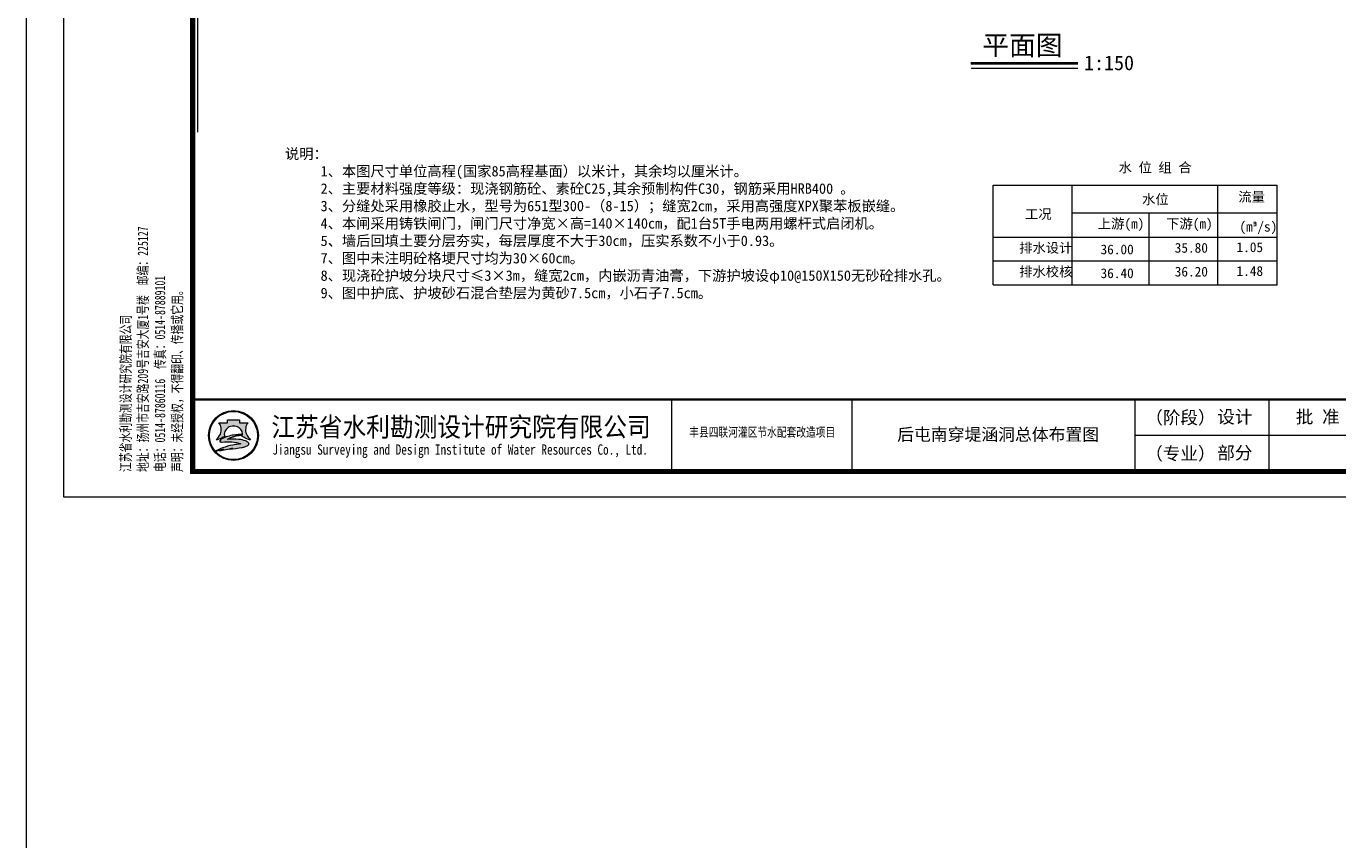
# Model space of a CAD drawing. Extents: x -27255 to 1448651, y 31034 to 8081248.
# Tile 136 of 198: x 583027 to 583429, y 3862629 to 3862878. Entities that reach past the tile are written whole.
import ezdxf
from ezdxf.enums import TextEntityAlignment as Align

# ---------------------------------------------------------------- set-up
doc = ezdxf.new("R2010")
doc.units = 0
doc.layers.get('0').update_dxf_attribs({"linetype": 'CONTINUOUS'})
for name, color, linetype, lineweight in [('0.09标注线', 3, 'CONTINUOUS', 9), ('0.13填充', 8, 'CONTINUOUS', 9), ('0.13文字', 3, 'CONTINUOUS', 13), ('图框', 7, 'CONTINUOUS', 20), ('文字', 7, 'CONTINUOUS', 15)]:
    doc.layers.add(name, color=color, linetype=linetype, lineweight=lineweight)
doc.styles.add('-仿宋_GB2312', font='FangSong_GB2312.ttf')
doc.styles.add('LYJFS', font='times.ttf', dxfattribs={"width": 0.7})
doc.styles.add('仿宋', font='FangSong_GB2312.ttf', dxfattribs={"width": 0.7})
doc.styles.add('宋体', font='FangSong_GB2312.ttf')

# ---------------------------------------------------------------- blocks, each defined once
blk = doc.blocks.new('d4trtg')
h = blk.add_hatch(color=152)
h.dxf.hatch_style = 1
h.paths.add_polyline_path([(654246.3193193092, 3899725.409078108, 1), (654149.4769673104, 3899725.409078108, 1)])
h.paths.add_polyline_path([(654244.689577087, 3899725.409078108, 1), (654151.1067095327, 3899725.409078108, 1)], flags=16)
h = blk.add_hatch(color=152)
h.dxf.hatch_style = 1
edge = h.paths.add_edge_path()
edge.add_arc((654216.7300615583, 3899701.144012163), 14.62686968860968, 43.31770961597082, 70.37003522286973)
edge.add_arc((654202.9245894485, 3899662.43781051), 55.72140833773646, 70.37003522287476, 84.52854590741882)
edge.add_arc((654197.052297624, 3899601.131590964), 117.3082280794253, 84.5285459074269, 95.17746754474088)
edge.add_arc((654198.4691254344, 3899704.113250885), 18.32576248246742, 111.7965680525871, 130.9174013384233, ccw=False)
edge.add_arc((654217.4394684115, 3899656.675769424), 69.41576698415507, 98.84274785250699, 111.79656805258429, ccw=False)
edge.add_arc((654228.1102754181, 3899588.085080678), 138.8315339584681, 95.21036804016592, 98.84274785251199, ccw=False)
edge.add_ellipse((654197.8981433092, 3899728.334977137), major_axis=(-17.7501498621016, 0), ratio=0.8776980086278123, start_angle=172.6538623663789, end_angle=176.9129867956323)
edge.add_arc((654213.8325542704, 3899624.955280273), 102.5563365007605, 88.99992913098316, 98.52267106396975)
edge.add_arc((654209.8965974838, 3899651.220285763), 75.99805588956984, 98.5226710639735, 116.8491039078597)
edge.add_arc((654181.1331357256, 3899708.041207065), 12.31168505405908, 116.8491039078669, 139.2900683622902)
edge.add_arc((654173.2830714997, 3899714.795695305), 1.955690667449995, 139.2900683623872, 263.050638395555)
edge.add_arc((654175.1158058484, 3899729.831970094), 17.10324739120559, 263.0506383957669, 272.136251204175)
edge.add_arc((654186.8001782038, 3899416.594006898), 296.3525647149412, 88.46268833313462, 92.13625120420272, ccw=False)
edge.add_arc((654193.3818121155, 3899661.833379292), 51.02489061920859, 68.07113774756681, 88.46268833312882, ccw=False)
edge.add_arc((654234.506227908, 3899496.08092722), 214.2253735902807, 95.91294384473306, 98.79521578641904)
edge.add_arc((654220.8241236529, 3899584.51078353), 124.7433113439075, 98.79521578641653, 117.8496747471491)
edge.add_arc((654806.2087627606, 3897318.850026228), 2461.597634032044, 104.7703900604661, 105.15790668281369, ccw=False)
edge.add_line((654178.6340996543, 3899699.104834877), (654170.5934602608, 3899695.844113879))
edge.add_arc((654384.3496151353, 3898723.49134639), 995.5709910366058, 100.90627282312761, 102.39834375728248, ccw=False)
edge.add_line((654195.9846486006, 3899701.080338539), (654189.8745459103, 3899699.193213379))
edge.add_arc((654166.7652083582, 3899985.305806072), 287.044347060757, 274.6177604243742, 279.6944367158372)
edge.add_arc((654207.3949546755, 3899747.472955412), 45.76599921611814, 279.694436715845, 287.6119267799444)
edge.add_arc((654216.243616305, 3899719.598572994), 16.52082853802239, 287.6119267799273, 311.5140981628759)
edge.add_arc((654225.3686800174, 3899709.289677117), 2.753471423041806, 311.5140981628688, 403.3177096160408)
edge = h.paths.add_edge_path()
edge.add_arc((654242.1391779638, 3899736.786777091), 20.67819482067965, 138.9741968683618, 204.1180883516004, ccw=False)
edge.add_line((654226.5392573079, 3899750.359920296), (654209.5567490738, 3899750.359920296))
edge.add_line((654209.5567490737, 3899750.359920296), (654209.5567490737, 3899756.23053299))
edge.add_line((654209.5567490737, 3899756.23053299), (654186.2395375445, 3899756.23053299))
edge.add_line((654186.2395375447, 3899756.23053299), (654186.2395375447, 3899750.359920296))
edge.add_line((654186.2395375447, 3899750.359920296), (654169.2570293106, 3899750.359920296))
edge.add_arc((654153.6571086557, 3899736.786777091), 20.67819482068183, -24.118088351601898, 41.0258031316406, ccw=False)
edge.add_arc((654138.2813983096, 3899743.670490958), 37.52449961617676, 314.34412131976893, 335.8819116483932, ccw=False)
edge.add_arc((654157.8406418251, 3899747.198545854), 31.08765203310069, 282.3877277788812, 290.1465811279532)
edge.add_arc((654127.1774852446, 3899830.778947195), 120.1152469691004, 290.1465811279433, 296.6495194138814)
edge.add_ellipse((654197.8981433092, 3899728.334977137), major_axis=(-17.7501498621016, 0), ratio=0.8776980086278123, start_angle=176.9129867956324, end_angle=378.37473811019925, ccw=False)
edge.add_ellipse((654197.8981433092, 3899728.334977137), major_axis=(-17.7501498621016, 0), ratio=0.8776980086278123, start_angle=172.653862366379, end_angle=176.9129867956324, ccw=False)
edge.add_ellipse((654197.8981433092, 3899728.334977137), major_axis=(-17.7501498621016, 0), ratio=0.8776980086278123, start_angle=161.6252618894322, end_angle=172.653862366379, ccw=False)
edge.add_arc((654268.6188013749, 3899830.778947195), 120.1152469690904, 243.3504805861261, 249.853418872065)
edge.add_arc((654237.9556447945, 3899747.198545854), 31.08765203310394, 249.8534188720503, 257.61227222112)
edge.add_arc((654257.5148883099, 3899743.670490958), 37.52449961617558, 204.1180883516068, 225.6558786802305, ccw=False)
at = {"lineweight": 0}
for p, q in [((653868.4004973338, 3899605.327936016), (653868.4004973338, 3902577.336202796)), ((658021.2066613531, 3899725.409078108), (655949.806960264, 3899725.409078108)), ((658071.2404705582, 3899605.327936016), (653868.4004973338, 3899605.327936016))]:
    blk.add_line(p, q, dxfattribs=at)
for p, q in [((655049.1983945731, 3899795.456410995), (655049.1983945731, 3899655.361745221)), ((655399.4350590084, 3899795.456410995), (655399.4350590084, 3899655.361745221)), ((655949.806960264, 3899795.456410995), (655949.806960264, 3899655.361745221)), ((656209.9827681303, 3899795.456410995), (656209.9827681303, 3899655.361745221))]:
    blk.add_line(p, q)
at = {"lineweight": 0, "const_width": 10.0067618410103}
blk.add_lwpolyline([(654118.5695433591, 3902527.302393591), (658021.2066613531, 3902527.302393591), (658021.2066613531, 3899655.361745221), (654118.5695433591, 3899655.361745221)], close=True, dxfattribs=at)
at = {"lineweight": 0, "const_width": 4.002704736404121}
blk.add_lwpolyline([(658021.2066613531, 3899795.456410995), (654118.5695433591, 3899795.456410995)], dxfattribs=at)
at = {"color": 152}
for points in [[(654181.0529832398, 3899723.423913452, -0.02838203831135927), (654168.5479460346, 3899718.013005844, -0.03386732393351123), (654164.5097554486, 3899716.834668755, 0.09425397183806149), (654172.5302050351, 3899728.337281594, 0.2921547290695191), (654169.2570293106, 3899750.359920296), (654186.2395375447, 3899750.359920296), (654186.2395375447, 3899756.23053299), (654209.5567490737, 3899756.23053299), (654209.5567490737, 3899750.359920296), (654226.5392573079, 3899750.359920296, 0.29215472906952), (654223.2660815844, 3899728.337281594, 0.09425397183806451), (654231.2865311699, 3899716.834668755, -0.03386732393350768), (654227.2483405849, 3899718.013005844, -0.02838203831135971), (654214.7433033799, 3899723.423913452)], [(654215.6225359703, 3899727.495994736, 0.04157472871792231), (654198.6336295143, 3899726.379117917, 0.08013502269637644), (654175.5726574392, 3899719.025681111, 0.09823132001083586), (654171.8006163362, 3899716.071255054, 0.599439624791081), (654173.0464484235, 3899712.85437217, 0.03966424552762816), (654175.7533461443, 3899712.7406093, -0.01603031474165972), (654194.7507043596, 3899712.839904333, -0.08921046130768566), (654212.4373190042, 3899709.166529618, 0.01257694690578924), (654201.7504573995, 3899707.787257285, 0.08333285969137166), (654162.549863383, 3899694.805861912, -0.001690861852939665), (654178.6340996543, 3899699.104834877), (654170.5934602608, 3899695.844113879, -0.006510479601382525), (654195.9846486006, 3899701.080338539), (654189.8745459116, 3899699.193213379, 0.02215480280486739), (654215.101659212, 3899702.360502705, 0.03456031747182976), (654221.242295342, 3899703.852113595, 0.1046726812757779), (654227.1936927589, 3899707.227897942, 0.4234638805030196), (654227.3719977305, 3899711.178677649, 0.1185893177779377), (654221.6438736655, 3899714.920795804, 0.06185687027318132), (654208.2376153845, 3899717.905342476, 0.04649815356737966), (654186.4662944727, 3899717.961197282, -0.08362449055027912), (654191.6645458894, 3899721.128869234, -0.05658197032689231), (654206.7686614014, 3899725.266458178, -0.01585057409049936), (654215.5025964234, 3899726.342960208)]]:
    blk.add_lwpolyline(points, format="xyb", dxfattribs=at)
for radius in [48.42117599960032, 46.79143377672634]:
    blk.add_circle((654197.8981433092, 3899725.409078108), radius, dxfattribs=at)
blk.add_arc((654217.4394684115, 3899656.675769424), 69.41576698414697, 98.8427478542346, 111.796568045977, dxfattribs=at)
for start_param, end_param in [(2.820892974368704, 6.603884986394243), (3.013378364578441, 3.087714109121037)]:
    blk.add_ellipse((654197.8981433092, 3899728.334977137), major_axis=(-17.7501498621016, 0), ratio=0.8776980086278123, start_param=start_param, end_param=end_param, dxfattribs=at)
at = {"style": '宋体'}
for s, height, width, p in [('江苏省水利勘测设计研究院有限公司', 37.52535690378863, 0.9, (654640.1952124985, 3899742.929376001)), ('丰县四联河灌区节水配套改造项目', 18.01217131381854, 0.75, (655225.535190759, 3899732.299860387)), ('Jiangsu Surveying and Design Institute of Water Resources Co., Ltd.', 20.0135236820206, 0.8, (654638.4727689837, 3899695.522921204))]:
    blk.add_text(s, height=height, dxfattribs=dict(at, width=width)).set_placement(p, align=Align.MIDDLE)
at = {"style": 'LYJFS'}
for s, p in [('（阶段）', (656038.2059940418, 3899760.432744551)), ('（专业）', (656038.2059940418, 3899690.385411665))]:
    blk.add_text(s, height=25.01690460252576, dxfattribs=at).set_placement(p, align=Align.MIDDLE_CENTER)
at = {"insert": (654101.5093347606, 3899654.544439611), "char_height": 20.0135236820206, "attachment_point": 7, "rotation": 90, "style": '仿宋'}
blk.add_mtext('江苏省水利勘测设计研究院有限公司\\P地址：扬州市吉安路209号吉安大厦1号楼  邮编：225127\\P电话：0514-87860116  传真：0514-87889101\\P声明：未经授权，不得翻印、传播或它用。', dxfattribs=at)
at = {"char_height": 25.01690460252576, "attachment_point": 5, "style": '宋体'}
for s, insert in [('设计', (656143.9596908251, 3899760.432744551)), ('批 准', (656305.0470056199, 3899760.432744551)), ('部分', (656143.9596908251, 3899690.385411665))]:
    blk.add_mtext(s, dxfattribs=dict(at, insert=insert))

msp = doc.modelspace()

# ---------------------------------------------------------------- linework, layer by layer
at = {"layer": '0.09标注线'}
for p, q in [((583323.0932155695, 3862829.391554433), (583410.1224260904, 3862829.391554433)), ((583323.0932155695, 3862798.857820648), (583323.0932155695, 3862829.391554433)), ((583347.3658898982, 3862798.857820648), (583347.3658898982, 3862829.391554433)), ((583391.911697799, 3862798.857820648), (583391.911697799, 3862829.391554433)), ((583410.1224260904, 3862798.857820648), (583410.1224260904, 3862829.391554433)), ((583410.1224260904, 3862798.857820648), (583410.1224260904, 3862829.391554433)), ((583347.3658898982, 3862820.90776452), (583410.1224260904, 3862820.90776452)), ((583370.9680118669, 3862798.857820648), (583370.9680118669, 3862820.90776452)), ((583323.0932155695, 3862813.450181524), (583410.1224260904, 3862813.450181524)), ((583323.0932155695, 3862806.15400109), (583410.1224260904, 3862806.15400109)), ((583323.0932155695, 3862798.857820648), (583410.1224260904, 3862798.857820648))]:
    msp.add_line(p, q, dxfattribs=at)
at = {"layer": '0.13填充', "color": 7, "lineweight": 40, "ltscale": 0.005}
msp.add_line((583316.3100187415, 3862866.786917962), (583349.0347513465, 3862866.786917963), dxfattribs=at)
at = {"layer": '0.13填充', "color": 7, "ltscale": 0.005}
msp.add_line((583316.3847425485, 3862865.294321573), (583349.0908141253, 3862865.294321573), dxfattribs=at)
at = {"layer": '0.13文字', "lineweight": 13}
for p, q in [((583026.8697264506, 3871338.129037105), (583026.8697264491, 3855111.179997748)), ((583079.329834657, 3863074.342298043), (583079.329834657, 3862845.645520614))]:
    msp.add_line(p, q, dxfattribs=at)

# ---------------------------------------------------------------- block references
at = {"layer": '图框', "xscale": 0.1576574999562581, "yscale": 0.1576575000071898, "zscale": 0.1576575}
msp.add_blockref('d4trtg', (479951.1492033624, 3247931.672233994), dxfattribs=at)

# ---------------------------------------------------------------- texts
at = {"layer": '0.09标注线', "char_height": 2.99, "attachment_point": 1, "style": '-仿宋_GB2312'}
for s, insert, width in [('水 位 组 合', (583361.5493429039, 3862836.281673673), 37.64334921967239), ('水位', (583368.7622816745, 3862826.536864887), 22.1962377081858), ('流量', (583398.2480872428, 3862827.318769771), 22.1962377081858), ('工况', (583332.8826967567, 3862822.028279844), 22.1962377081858), ('上游(m)', (583355.1689698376, 3862819.087550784), 22.1962377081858), ('下游(m)', (583376.1126557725, 3862819.087550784), 22.1962377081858), ('(m{\\fISOCPEUR|b0|i0|c134|p34;³}/s)', (583398.564550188, 3862818.148111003), 22.1962377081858), ('排水设计', (583331.0974748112, 3862811.668958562), 22.1962377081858), ('36.00', (583356.0226100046, 3862811.181483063), 22.1962377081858), ('35.80', (583378.7516277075, 3862811.668958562), 22.1962377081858), ('1.05', (583397.6881786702, 3862811.856693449), 22.1962377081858), ('排水校核', (583331.0974748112, 3862804.372778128), 22.1962377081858), ('36.40', (583356.0226100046, 3862803.885302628), 22.1962377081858), ('36.20', (583378.7516277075, 3862804.372778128), 22.1962377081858), ('1.48', (583397.6881786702, 3862804.560513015), 22.1962377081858)]:
    msp.add_mtext(s, dxfattribs=dict(at, insert=insert, width=width))
at = {"layer": '0.13文字', "linetype": 'Continuous', "lineweight": 13, "insert": (583285.9981174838, 3862754.850479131), "char_height": 3.78, "width": 83.9929765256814, "attachment_point": 1, "style": 'LYJFS'}
msp.add_mtext('{\\fFangSong_GB2312|b0|i0|c134|p49;\\W1;   后屯南穿堤涵洞总体布置图}', dxfattribs=at)
at = {"layer": '文字', "color": 7, "attachment_point": 1, "style": '-仿宋_GB2312'}
for s, insert, char_height, width in [('平面图', (583319.8186934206, 3862875.27358848), 5.999999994, 130.0277122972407), ('1:150', (583350.9828149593, 3862869.132402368), 4.499999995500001, 15.43432107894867), ('说明：\\P     1、本图尺寸单位高程(国家85高程基面）以米计，其余均以厘米计。\\P     2、主要材料强度等级：现浇钢筋砼、素砼C25,其余预制构件C30，钢筋采用HRB400 。\\P     3、分缝处采用橡胶止水，型号为651型300-（8-15）；缝宽2cm，采用高强度XPX聚苯板嵌缝。\\P     4、本闸采用铸铁闸门，闸门尺寸净宽×高=140×140cm，配1台5T手电两用螺杆式启闭机。\\P     5、墙后回填土要分层夯实，每层厚度不大于30cm，压实系数不小于0.93。\\P     7、图中未注明砼格埂尺寸均为30×60cm。\\P     8、现浇砼护坡分块尺寸≤3×3m，缝宽2cm，内嵌沥青油膏，下游护坡设φ10@150X150无砂砼排水孔。\\P     9、图中护底、护坡砂石混合垫层为黄砂7.5cm，小石子7.5cm。\\P\\P     \\P\\P    ', (583106.1689565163, 3862840.612151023), 3.2, 208.3816698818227)]:
    msp.add_mtext(s, dxfattribs=dict(at, insert=insert, char_height=char_height, width=width))

doc.saveas('drawing.dxf')
